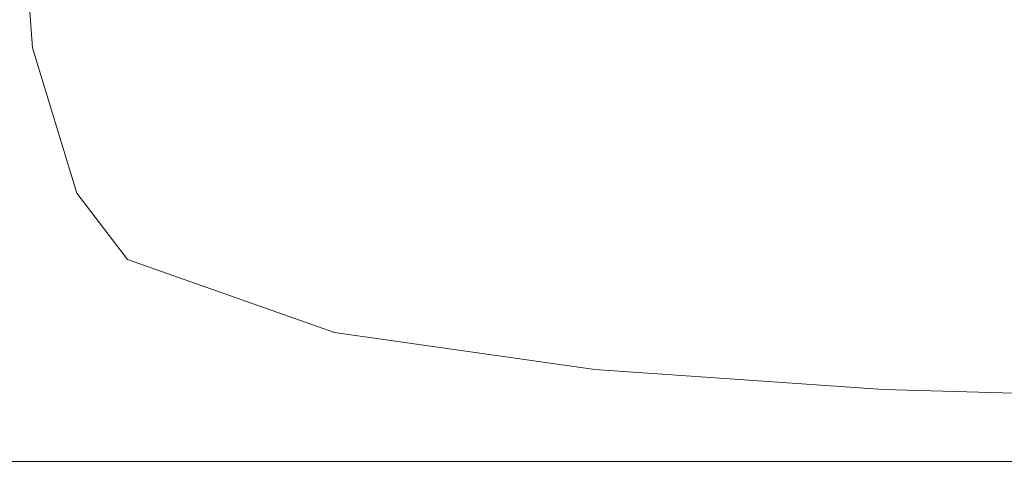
# Model space of a CAD drawing. Header units: feet. Extents: x 8 to 127, y 6 to 90.
# Tile 45 of 256: x 34.1696 to 34.2725, y 50.4 to 50.4462. Entities that reach past the tile are written whole.
import ezdxf

# ---------------------------------------------------------------- set-up
doc = ezdxf.new("R2010")
doc.units = ezdxf.units.FT
doc.header["$MEASUREMENT"] = 0
doc.layers.add('MOBILIÁRIO - móveis', color=250, linetype='Continuous')
doc.layers.add('MOBILIÁRIO2', color=250, linetype='Continuous')

msp = doc.modelspace()

# ---------------------------------------------------------------- linework, layer by layer
at = {"layer": 'MOBILIÁRIO - móveis', "lineweight": 5}
for p, q in [((34.17052, 50.44969), (34.17099, 50.44324)), ((34.17099, 50.44324), (34.1756, 50.42806)), ((34.1756, 50.42806), (34.1809, 50.42113)), ((34.1809, 50.42113), (34.20253, 50.41349)), ((34.20253, 50.41349), (34.22975, 50.40964)), ((34.22975, 50.40964), (34.25989, 50.40754)), ((34.25989, 50.40754), (34.2886, 50.40675))]:
    msp.add_line(p, q, dxfattribs=at)
at = {"layer": 'MOBILIÁRIO2', "lineweight": 5}
msp.add_line((33.36522, 50.40004), (35.06522, 50.40004), dxfattribs=at)

doc.saveas('drawing.dxf')
